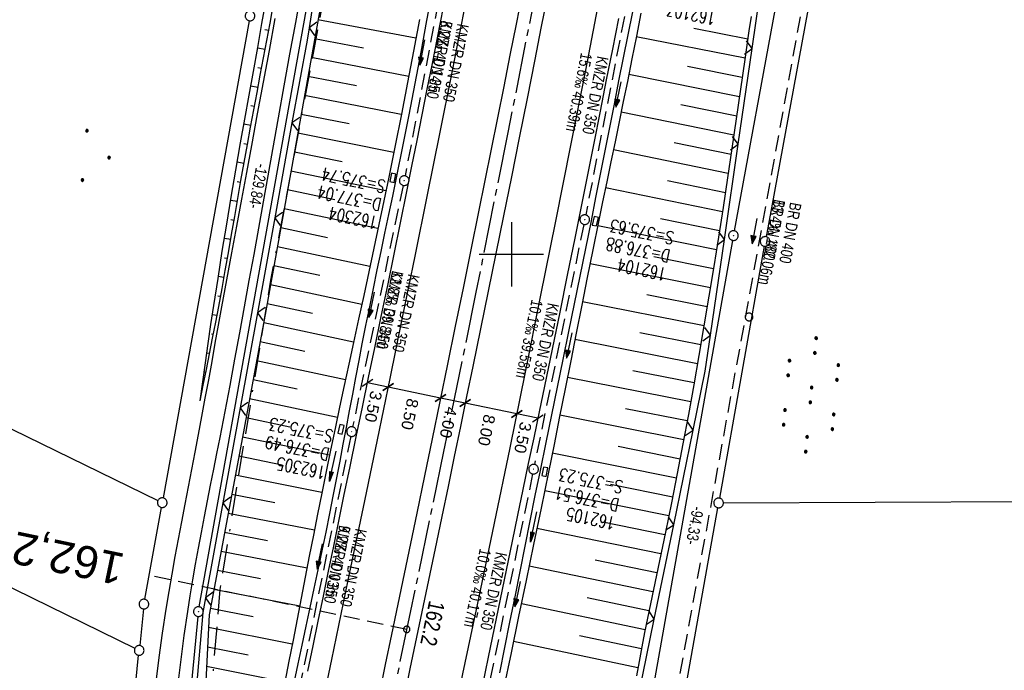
# Model space of a CAD drawing. Extents: x 510946 to 511423, y 462842 to 463807.
# Tile 19 of 32: x 511124 to 511277, y 463335 to 463436. Entities that reach past the tile are written whole.
import ezdxf
from ezdxf.enums import TextEntityAlignment as Align

# ---------------------------------------------------------------- set-up
doc = ezdxf.new("R2010")
doc.units = 0
doc.header["$LTSCALE"] = 10
doc.header["$MEASUREMENT"] = 0
for name, pattern in [('ACAD_ISO16W100', [73, 15, -6.5, 15, -6.5, 15, -7, 1, -7]), ('ACHSE', [5.5, 4, -0.5, 0.5, -0.5]), ('AUSGEZOGEN', [0]), ('LT00', [0]), ('LT17', [0.15, 0.1, -0.05]), ('STRICHLINIE2', [0.375, 0.25, -0.125])]:
    doc.linetypes.add(name, pattern=pattern)
doc.layers.get('0').update_dxf_attribs({"linetype": 'LT00'})
for name, color, linetype in [('--EK_FBR', 1, 'LT00'), ('--EK_Halt-Pfeil', 4, 'LT00'), ('--EK_Haltung', 7, 'STRICHLINIE2'), ('--EK_Haltung-Text', 140, 'LT00'), ('--EK_Schacht-Text', 5, 'LT00'), ('--EK_ST-93-1', 30, 'LT17'), ('--EL_DFK_AB_L', 21, 'LT00'), ('--EL_DFK_AB_P', 7, 'LT00'), ('--EL_Halt-Pfeil', 4, 'LT00'), ('--EL_Haltung', 182, 'STRICHLINIE2'), ('--EL_Haltung-Text', 182, 'LT00'), ('-AX-093', 35, 'ACHSE'), ('-ST-93-1', 250, 'LT00'), ('ABSTAND', 8, 'LT00'), ('BAB-KABEL', 220, 'ACAD_ISO16W100'), ('BEMAßUNG', 255, 'Continuous'), ('DFK_AB_L', 21, 'LT00'), ('DFK_AB_P', 7, 'LT00'), ('DFK_GZPKT', 250, 'LT00'), ('DFK_KATASTER', 250, 'LT00'), ('DFK_NUTZUNG', 250, 'LT00'), ('DFK_VERMPKT', 252, 'LT00'), ('PFEIL', 140, 'AUSGEZOGEN'), ('V105_AFBR_BAB', 250, 'LT00'), ('V105_BOESCH', 250, 'LT00'), ('V105_BOSCHUNG', 250, 'LT00'), ('V105_GRABEN', 250, 'LT00'), ('V105_KA_PRUF', 182, 'LT00'), ('V105_LD_MARK', 250, 'LT00'), ('V105_RASTER', 250, 'LT00'), ('V105_SINKK', 182, 'LT00'), ('V105_ZAUN', 40, 'LT00')]:
    doc.layers.add(name, color=color, linetype=linetype)
doc.styles.add('Arial', font='ARIAL.TTF')
doc.styles.add('Beschrift', font='ARIAL.TTF')
doc.styles.add('Haltungsbeschriftung', font='ARIAL.TTF', dxfattribs={"width": 0.75})
doc.styles.add('schachtbeschriftung', font='romans.shx', dxfattribs={"width": 0.75, "height": 2})
doc.styles.get("Standard").update_dxf_attribs({"font": 'ARIAL.TTF'})

# ---------------------------------------------------------------- blocks, each defined once
blk = doc.blocks.new('SYMB7010')
at = {"color": 0, "linetype": 'ByBlock'}
for points in [[(-0.031408, 0.499213), (-0.093728, 0.49134), (-0.15457, 0.475719), (-0.212975, 0.452595), (-0.268021, 0.422333), (-0.31884, 0.385411), (-0.36463, 0.342411), (-0.40467, 0.29401), (-0.438329, 0.240973), (-0.465074, 0.184136), (-0.484486, 0.124395), (-0.496256, 0.062692), (-0.5002, 0)], [(-0.5002, 0), (-0.496256, -0.062692), (-0.484486, -0.124395), (-0.465075, -0.184136), (-0.438329, -0.240973), (-0.404671, -0.29401), (-0.36463, -0.342411), (-0.31884, -0.385411), (-0.268021, -0.422333), (-0.212975, -0.452595), (-0.154571, -0.475719), (-0.093728, -0.49134), (-0.031408, -0.499213), (0.031408, -0.499213)], [(0.5002, 0), (0.496256, 0.062692), (0.484485, 0.124395), (0.465074, 0.184136), (0.438329, 0.240973), (0.40467, 0.29401), (0.36463, 0.342411), (0.31884, 0.385411), (0.268021, 0.422333), (0.212975, 0.452595), (0.15457, 0.475719), (0.093728, 0.49134), (0.031408, 0.499213), (-0.031408, 0.499213)], [(0.031408, -0.499213), (0.093728, -0.491341), (0.15457, -0.475719), (0.212975, -0.452595), (0.268021, -0.422333), (0.31884, -0.385411), (0.36463, -0.342411), (0.404671, -0.294011), (0.438329, -0.240974), (0.465075, -0.184136), (0.484486, -0.124395), (0.496256, -0.062692), (0.500201, 0)]]:
    blk.add_lwpolyline(points, dxfattribs=at)
blk = doc.blocks.new('SYMB0003')
at = {"color": 0, "linetype": 'ByBlock'}
for p, q in [((-0.015712, 0), (0.010166, 0.012015)), ((0, -0.021257), (-0.015712, 0)), ((0.010166, 0.012015), (0, -0.021257))]:
    blk.add_line(p, q, dxfattribs=at)
for points in [[(-0.031395, 0.499013), (-0.093691, 0.491144), (-0.154509, 0.475528), (-0.21289, 0.452414), (-0.267913, 0.422164), (-0.318712, 0.385257), (-0.364484, 0.342274), (-0.404509, 0.293893), (-0.438154, 0.240877), (-0.464888, 0.184062), (-0.484292, 0.124345), (-0.496058, 0.062667), (-0.5, 0)], [(-0.5, 0), (-0.496058, -0.062667), (-0.484292, -0.124345), (-0.464888, -0.184062), (-0.438154, -0.240877), (-0.404509, -0.293893), (-0.364485, -0.342274), (-0.318712, -0.385257), (-0.267914, -0.422164), (-0.21289, -0.452414), (-0.154509, -0.475529), (-0.093691, -0.491144), (-0.031395, -0.499014), (0.031395, -0.499014)], [(0.5, 0), (0.496057, 0.062667), (0.484292, 0.124345), (0.464888, 0.184062), (0.438153, 0.240877), (0.404509, 0.293893), (0.364484, 0.342274), (0.318712, 0.385257), (0.267913, 0.422164), (0.21289, 0.452414), (0.154509, 0.475528), (0.093691, 0.491144), (0.031395, 0.499013), (-0.031395, 0.499013)], [(0.031395, -0.499014), (0.093691, -0.491144), (0.154509, -0.475529), (0.21289, -0.452414), (0.267914, -0.422164), (0.318712, -0.385257), (0.364485, -0.342274), (0.404509, -0.293893), (0.438154, -0.240877), (0.464889, -0.184062), (0.484292, -0.124345), (0.496058, -0.062667), (0.5, 0)]]:
    blk.add_lwpolyline(points, dxfattribs=at)
blk = doc.blocks.new('SYMB7110')
at = {"color": 0, "linetype": 'ByBlock'}
for p, q in [((-0.515, 0.392919), (-0.515, 0.367081)), ((-0.51, 0.362895), (-0.51, 0.397105)), ((-0.505, 0.399164), (-0.505, 0.360836)), ((-0.5, 0.360204), (-0.5, 0.399796)), ((-0.495, 0.399164), (-0.495, 0.360836)), ((-0.49, 0.362895), (-0.49, 0.397105)), ((-0.485, 0.392919), (-0.485, 0.367081)), ((-0.48, 0.379874), (-0.48, 0.380145)), ((-0.285, 0.392919), (-0.285, 0.367081)), ((-0.28, 0.362895), (-0.28, 0.397105)), ((-0.275, 0.399164), (-0.275, 0.360836)), ((-0.27, 0.360204), (-0.27, 0.399796)), ((-0.265, 0.399164), (-0.265, 0.360836)), ((-0.26, 0.362895), (-0.26, 0.397105)), ((-0.255, 0.392919), (-0.255, 0.367081)), ((-0.25, 0.379874), (-0.25, 0.380146)), ((0.255, 0.392919), (0.255, 0.367081)), ((0.26, 0.362895), (0.26, 0.397105)), ((0.265, 0.399164), (0.265, 0.360836)), ((0.27, 0.360204), (0.27, 0.399796)), ((0.275, 0.399164), (0.275, 0.360836)), ((0.28, 0.362895), (0.28, 0.397105)), ((0.285, 0.392919), (0.285, 0.367081)), ((0.29, 0.379874), (0.29, 0.380145)), ((0.485, 0.392919), (0.485, 0.367081)), ((0.49, 0.362895), (0.49, 0.397105)), ((0.495, 0.399164), (0.495, 0.360836)), ((0.5, 0.360204), (0.5, 0.399796)), ((0.505, 0.399164), (0.505, 0.360836)), ((0.51, 0.362895), (0.51, 0.397105)), ((0.515, 0.392919), (0.515, 0.367081)), ((0.52, 0.379874), (0.52, 0.380146)), ((-0.9, 0.012919), (-0.9, -0.012919)), ((-0.895, -0.017106), (-0.895, 0.017105)), ((-0.89, 0.019164), (-0.89, -0.019164)), ((-0.885, -0.019797), (-0.885, 0.019796)), ((-0.88, 0.019164), (-0.88, -0.019164)), ((-0.875, -0.017106), (-0.875, 0.017105)), ((-0.87, 0.012919), (-0.87, -0.012919)), ((-0.865, -0.000126), (-0.865, 0.000145)), ((-0.67, 0.012919), (-0.67, -0.012919)), ((-0.665, -0.017106), (-0.665, 0.017105)), ((-0.66, 0.019164), (-0.66, -0.019164)), ((-0.655, -0.019797), (-0.655, 0.019796)), ((-0.65, 0.019164), (-0.65, -0.019164)), ((-0.645, -0.017106), (-0.645, 0.017105)), ((-0.64, 0.012919), (-0.64, -0.012919)), ((-0.635, -0.000126), (-0.635, 0.000145)), ((-0.13, 0.012919), (-0.13, -0.012919)), ((-0.125, -0.017105), (-0.125, 0.017105)), ((-0.12, 0.019164), (-0.12, -0.019164)), ((-0.115, -0.019796), (-0.115, 0.019796)), ((-0.11, 0.019164), (-0.11, -0.019164)), ((-0.105, -0.017105), (-0.105, 0.017105)), ((-0.1, 0.012919), (-0.1, -0.012919)), ((-0.095, -0.000126), (-0.095, 0.000146)), ((0.1, 0.012919), (0.1, -0.012919)), ((0.105, -0.017105), (0.105, 0.017105)), ((0.11, 0.019164), (0.11, -0.019164)), ((0.115, -0.019796), (0.115, 0.019796)), ((0.12, 0.019164), (0.12, -0.019164)), ((0.125, -0.017105), (0.125, 0.017105)), ((0.13, 0.012919), (0.13, -0.012919)), ((0.135, -0.000126), (0.135, 0.000146)), ((0.64, 0.012919), (0.64, -0.012919)), ((0.645, -0.017105), (0.645, 0.017105)), ((0.65, 0.019164), (0.65, -0.019164)), ((0.655, -0.019796), (0.655, 0.019796)), ((0.66, 0.019164), (0.66, -0.019164)), ((0.665, -0.017105), (0.665, 0.017105)), ((0.67, 0.012919), (0.67, -0.012919)), ((0.675, -0.000126), (0.675, 0.000146)), ((0.87, 0.012919), (0.87, -0.012919)), ((0.875, -0.017105), (0.875, 0.017105)), ((0.88, 0.019164), (0.88, -0.019164)), ((0.885, -0.019796), (0.885, 0.019796)), ((0.89, 0.019164), (0.89, -0.019164)), ((0.895, -0.017105), (0.895, 0.017105)), ((0.9, 0.012919), (0.9, -0.012919)), ((0.905, -0.000126), (0.905, 0.000146)), ((-0.515, -0.367081), (-0.515, -0.392919)), ((-0.51, -0.397105), (-0.51, -0.362895)), ((-0.505, -0.360836), (-0.505, -0.399164)), ((-0.5, -0.399796), (-0.5, -0.360204)), ((-0.495, -0.360836), (-0.495, -0.399164)), ((-0.49, -0.397106), (-0.49, -0.362895)), ((-0.485, -0.367081), (-0.485, -0.392919)), ((-0.48, -0.380126), (-0.48, -0.379855)), ((-0.285, -0.367081), (-0.285, -0.392919)), ((-0.28, -0.397105), (-0.28, -0.362895)), ((-0.275, -0.360836), (-0.275, -0.399164)), ((-0.27, -0.399796), (-0.27, -0.360204)), ((-0.265, -0.360836), (-0.265, -0.399164)), ((-0.26, -0.397105), (-0.26, -0.362895)), ((-0.255, -0.367081), (-0.255, -0.392919)), ((-0.25, -0.380126), (-0.25, -0.379855)), ((0.255, -0.367081), (0.255, -0.392919)), ((0.26, -0.397105), (0.26, -0.362895)), ((0.265, -0.360836), (0.265, -0.399164)), ((0.27, -0.399796), (0.27, -0.360204)), ((0.275, -0.360836), (0.275, -0.399164)), ((0.28, -0.397105), (0.28, -0.362895)), ((0.285, -0.367081), (0.285, -0.392919)), ((0.29, -0.380126), (0.29, -0.379855)), ((0.485, -0.367081), (0.485, -0.392919)), ((0.49, -0.397105), (0.49, -0.362895)), ((0.495, -0.360836), (0.495, -0.399164)), ((0.5, -0.399796), (0.5, -0.360204)), ((0.505, -0.360836), (0.505, -0.399164)), ((0.51, -0.397105), (0.51, -0.362895)), ((0.515, -0.367081), (0.515, -0.392919)), ((0.52, -0.380126), (0.52, -0.379855))]:
    blk.add_line(p, q, dxfattribs=at)
for points in [[(-0.48, 0.38), (-0.481981, 0.388678), (-0.48753, 0.395637), (-0.49555, 0.399499), (-0.50445, 0.399499), (-0.51247, 0.395637), (-0.518019, 0.388678), (-0.52, 0.38), (-0.518019, 0.371322), (-0.51247, 0.364363), (-0.50445, 0.360501), (-0.49555, 0.360501), (-0.48753, 0.364363), (-0.481981, 0.371322), (-0.48, 0.38)], [(-0.25, 0.38), (-0.251981, 0.388678), (-0.25753, 0.395637), (-0.26555, 0.399499), (-0.27445, 0.399499), (-0.28247, 0.395637), (-0.288019, 0.388678), (-0.29, 0.38), (-0.288019, 0.371322), (-0.28247, 0.364363), (-0.27445, 0.360501), (-0.26555, 0.360501), (-0.25753, 0.364363), (-0.251981, 0.371322), (-0.25, 0.38)], [(0.29, 0.38), (0.288019, 0.388678), (0.28247, 0.395637), (0.27445, 0.399499), (0.26555, 0.399499), (0.25753, 0.395637), (0.251981, 0.388678), (0.25, 0.38), (0.251981, 0.371322), (0.25753, 0.364363), (0.26555, 0.360501), (0.27445, 0.360501), (0.28247, 0.364363), (0.288019, 0.371322), (0.29, 0.38)], [(0.52, 0.38), (0.518019, 0.388678), (0.51247, 0.395637), (0.50445, 0.399499), (0.495549, 0.399499), (0.48753, 0.395637), (0.481981, 0.388678), (0.48, 0.38), (0.481981, 0.371322), (0.48753, 0.364363), (0.495549, 0.360501), (0.50445, 0.360501), (0.51247, 0.364363), (0.518019, 0.371322), (0.52, 0.38)], [(-0.865, 0), (-0.866981, 0.008678), (-0.87253, 0.015637), (-0.88055, 0.019498), (-0.88945, 0.019498), (-0.89747, 0.015637), (-0.903019, 0.008678), (-0.905, 0)], [(-0.905, 0), (-0.903019, -0.008678), (-0.89747, -0.015637), (-0.88945, -0.019499), (-0.88055, -0.019499), (-0.87253, -0.015637), (-0.866981, -0.008678), (-0.865, 0)], [(-0.635, 0), (-0.636981, 0.008678), (-0.64253, 0.015637), (-0.65055, 0.019498), (-0.65945, 0.019498), (-0.66747, 0.015637), (-0.673019, 0.008678), (-0.675, 0)], [(-0.675, 0), (-0.673019, -0.008678), (-0.66747, -0.015637), (-0.65945, -0.019499), (-0.65055, -0.019499), (-0.64253, -0.015637), (-0.636981, -0.008678), (-0.635, 0)], [(-0.095, 0), (-0.096981, 0.008678), (-0.10253, 0.015637), (-0.11055, 0.019499), (-0.11945, 0.019499), (-0.12747, 0.015637), (-0.133019, 0.008678), (-0.135, 0)], [(-0.135, 0), (-0.133019, -0.008678), (-0.12747, -0.015637), (-0.11945, -0.019499), (-0.11055, -0.019499), (-0.10253, -0.015637), (-0.096981, -0.008678), (-0.095, 0)], [(0.135, 0), (0.133019, 0.008678), (0.12747, 0.015637), (0.11945, 0.019499), (0.11055, 0.019499), (0.10253, 0.015637), (0.096981, 0.008678), (0.095, 0)], [(0.095, 0), (0.096981, -0.008678), (0.10253, -0.015637), (0.11055, -0.019499), (0.11945, -0.019499), (0.12747, -0.015637), (0.133019, -0.008678), (0.135, 0)], [(0.675, 0), (0.673019, 0.008678), (0.66747, 0.015637), (0.65945, 0.019499), (0.65055, 0.019499), (0.64253, 0.015637), (0.636981, 0.008678), (0.635, 0)], [(0.635, 0), (0.636981, -0.008678), (0.64253, -0.015637), (0.65055, -0.019499), (0.65945, -0.019499), (0.66747, -0.015637), (0.673019, -0.008678), (0.675, 0)], [(0.905, 0), (0.903019, 0.008678), (0.89747, 0.015637), (0.88945, 0.019499), (0.88055, 0.019499), (0.87253, 0.015637), (0.866981, 0.008678), (0.865, 0)], [(0.865, 0), (0.866981, -0.008678), (0.87253, -0.015637), (0.88055, -0.019499), (0.88945, -0.019499), (0.89747, -0.015637), (0.903019, -0.008678), (0.905, 0)], [(-0.48, -0.38), (-0.481981, -0.371322), (-0.48753, -0.364363), (-0.49555, -0.360501), (-0.50445, -0.360501), (-0.51247, -0.364363), (-0.518019, -0.371322), (-0.52, -0.38), (-0.518019, -0.388678), (-0.51247, -0.395637), (-0.50445, -0.399499), (-0.49555, -0.399499), (-0.48753, -0.395637), (-0.481981, -0.388678), (-0.48, -0.38)], [(-0.25, -0.38), (-0.251981, -0.371322), (-0.25753, -0.364363), (-0.26555, -0.360501), (-0.27445, -0.360501), (-0.28247, -0.364363), (-0.288019, -0.371322), (-0.29, -0.38), (-0.288019, -0.388678), (-0.28247, -0.395637), (-0.27445, -0.399499), (-0.26555, -0.399499), (-0.25753, -0.395637), (-0.251981, -0.388678), (-0.25, -0.38)], [(0.29, -0.38), (0.288019, -0.371322), (0.28247, -0.364363), (0.27445, -0.360501), (0.26555, -0.360501), (0.25753, -0.364363), (0.251981, -0.371322), (0.25, -0.38), (0.251981, -0.388678), (0.25753, -0.395637), (0.26555, -0.399499), (0.27445, -0.399499), (0.28247, -0.395637), (0.288019, -0.388678), (0.29, -0.38)], [(0.52, -0.38), (0.518019, -0.371322), (0.51247, -0.364363), (0.50445, -0.360501), (0.495549, -0.360501), (0.48753, -0.364363), (0.481981, -0.371322), (0.48, -0.38), (0.481981, -0.388678), (0.48753, -0.395637), (0.495549, -0.399499), (0.50445, -0.399499), (0.51247, -0.395637), (0.518019, -0.388678), (0.52, -0.38)]]:
    blk.add_lwpolyline(points, dxfattribs=at)
blk = doc.blocks.new('Pfreil3')
at = {"layer": 'PFEIL'}
blk.add_hatch(color=256, dxfattribs=at).paths.add_polyline_path([(-1.55, 0.27), (-1.55, -0.27), (0, 0)])
for p, q in [((-1.55, 0), (-4.83, 0)), ((-1.55, -0.27), (-1.55, 0.27)), ((-1.55, 0.27), (0, 0)), ((0, 0), (-1.55, -0.27))]:
    blk.add_line(p, q, dxfattribs=at)
blk = doc.blocks.new('SYMB0024')
at = {"color": 0, "linetype": 'ByBlock'}
for p, q in [((-0.5, 0.5), (0, 0)), ((0, 0), (0.5, 0.5))]:
    blk.add_line(p, q, dxfattribs=at)
blk = doc.blocks.new('_Oblique')
at = {"color": 0, "linetype": 'ByBlock', "lineweight": -2}
blk.add_line((-0.5, -0.5), (0.5, 0.5), dxfattribs=at)
blk = doc.blocks.new('SYMB0652')
at = {"color": 0, "linetype": 'ByBlock'}
blk.add_lwpolyline([(-0.15, -0.075), (0.15, -0.075), (0.15, 0.075), (-0.15, 0.075), (-0.15, -0.075)], dxfattribs=at)
blk = doc.blocks.new('SYMB0070')
at = {"color": 0, "linetype": 'ByBlock'}
for p, q in [((-0.5, 0), (0.2, 0)), ((0.5, 0), (0.2, 0.1)), ((0.2, 0.1), (0.2, 0)), ((0.468, 0), (0.21, 0.086)), ((0.21, 0.086), (0.21, -0.086)), ((0.21, -0.086), (0.468, 0)), ((0.22, -0.072), (0.437, 0)), ((0.23, -0.058), (0.405, 0)), ((0.24, -0.045), (0.374, 0)), ((0.342, 0), (0.25, 0.031)), ((0.25, 0.031), (0.25, -0.031)), ((0.25, -0.031), (0.342, 0)), ((0.26, -0.017), (0.31, 0)), ((0.27, -0.003), (0.279, 0))]:
    blk.add_line(p, q, dxfattribs=at)
for points in [[(0.2, 0), (0.2, -0.1), (0.5, 0)], [(0.437, 0), (0.22, 0.072), (0.22, -0.072)], [(0.405, 0), (0.23, 0.058), (0.23, -0.058)], [(0.374, 0), (0.24, 0.045), (0.24, -0.045)], [(0.31, 0), (0.26, 0.017), (0.26, -0.017)], [(0.279, 0), (0.27, 0.003), (0.27, -0.003)]]:
    blk.add_lwpolyline(points, dxfattribs=at)
blk = doc.blocks.new('Ackerland3')
at = {"layer": 'DFK_NUTZUNG', "color": 0, "linetype": 'ByBlock'}
for p, q in [((-0.15, 2.66), (-0.15, 2.4)), ((-0.1, 2.36), (-0.1, 2.7)), ((-0.05, 2.72), (-0.05, 2.34)), ((0, 2.33), (0, 2.73)), ((0.05, 2.72), (0.05, 2.34)), ((0.1, 2.36), (0.1, 2.7)), ((0.15, 2.66), (0.15, 2.4)), ((0.2, 2.53), (0.2, 2.53)), ((-4, -1.14), (-4, -1.4)), ((-3.95, -1.44), (-3.95, -1.1)), ((-3.9, -1.07), (-3.9, -1.46)), ((-3.85, -1.46), (-3.85, -1.07)), ((-3.8, -1.07), (-3.8, -1.46)), ((-3.75, -1.44), (-3.75, -1.1)), ((-3.7, -1.14), (-3.7, -1.4)), ((-3.65, -1.27), (-3.65, -1.26)), ((3.7, -1.14), (3.7, -1.4)), ((3.75, -1.44), (3.75, -1.1)), ((3.8, -1.07), (3.8, -1.46)), ((3.85, -1.46), (3.85, -1.07)), ((3.9, -1.07), (3.9, -1.46)), ((3.95, -1.44), (3.95, -1.1)), ((4, -1.14), (4, -1.4)), ((4.05, -1.27), (4.05, -1.26))]:
    blk.add_line(p, q, dxfattribs=at)
for points in [[(0.2, 2.53), (0.18, 2.62), (0.12, 2.69), (0.04, 2.73), (-0.04, 2.73), (-0.12, 2.69), (-0.18, 2.62), (-0.2, 2.53), (-0.18, 2.45), (-0.12, 2.38), (-0.04, 2.34), (0.04, 2.34), (0.12, 2.38), (0.18, 2.45), (0.2, 2.53)], [(-3.65, -1.27), (-3.67, -1.18), (-3.73, -1.11), (-3.81, -1.07), (-3.89, -1.07), (-3.97, -1.11), (-4.03, -1.18), (-4.05, -1.27)], [(-4.05, -1.27), (-4.03, -1.35), (-3.97, -1.42), (-3.89, -1.46), (-3.81, -1.46), (-3.73, -1.42), (-3.67, -1.35), (-3.65, -1.27)], [(4.05, -1.27), (4.03, -1.18), (3.97, -1.11), (3.89, -1.07), (3.81, -1.07), (3.73, -1.11), (3.67, -1.18), (3.65, -1.27)], [(3.65, -1.27), (3.67, -1.35), (3.73, -1.42), (3.81, -1.46), (3.89, -1.46), (3.97, -1.42), (4.03, -1.35), (4.05, -1.27)]]:
    blk.add_lwpolyline(points, dxfattribs=at)
blk = doc.blocks.new('SYMB2')
at = {"color": 0, "linetype": 'ByBlock', "flags": 128}
for points in [[(-0.031395, 0.499013), (-0.093691, 0.491144), (-0.154509, 0.475528), (-0.21289, 0.452414), (-0.267913, 0.422164), (-0.318712, 0.385257), (-0.364484, 0.342274), (-0.404509, 0.293893), (-0.438154, 0.240877), (-0.464888, 0.184062), (-0.484292, 0.124345), (-0.496058, 0.062667), (-0.5, 0)], [(-0.5, 0), (-0.496058, -0.062667), (-0.484292, -0.124345), (-0.464888, -0.184062), (-0.438154, -0.240877), (-0.404509, -0.293893), (-0.364485, -0.342274), (-0.318712, -0.385257), (-0.267914, -0.422164), (-0.21289, -0.452414), (-0.154509, -0.475529), (-0.093691, -0.491144), (-0.031395, -0.499014), (0.031395, -0.499014)], [(0.5, 0), (0.496057, 0.062667), (0.484292, 0.124345), (0.464888, 0.184062), (0.438153, 0.240877), (0.404509, 0.293893), (0.364484, 0.342274), (0.318712, 0.385257), (0.267913, 0.422164), (0.21289, 0.452414), (0.154509, 0.475528), (0.093691, 0.491144), (0.031395, 0.499013), (-0.031395, 0.499013)], [(0.031395, -0.499014), (0.093691, -0.491144), (0.154509, -0.475529), (0.21289, -0.452414), (0.267914, -0.422164), (0.318712, -0.385257), (0.364485, -0.342274), (0.404509, -0.293893), (0.438154, -0.240877), (0.464889, -0.184062), (0.484292, -0.124345), (0.496058, -0.062667), (0.5, 0)]]:
    blk.add_lwpolyline(points, dxfattribs=at)

msp = doc.modelspace()

# ---------------------------------------------------------------- linework, layer by layer
at = {"layer": '--EK_FBR'}
for points in [[(511201.69, 463440.62), (511200.74, 463435.79), (511199.78, 463430.96), (511198.81, 463426.09), (511197.84, 463421.22), (511196.86, 463416.36), (511195.88, 463411.49), (511194.9, 463406.63), (511193.7, 463400.7), (511192.5, 463394.78), (511191.29, 463388.86), (511190.08, 463382.94), (511188.9, 463377.16), (511187.71, 463371.37), (511186.51, 463365.59), (511185.31, 463359.81), (511184.34, 463355.1), (511183.36, 463350.39), (511182.38, 463345.69), (511181.4, 463340.98), (511180.43, 463336.27), (511179.62, 463332.36)], [(511205.55, 463440.02), (511204.6, 463435.15), (511203.64, 463430.28), (511202.44, 463424.21), (511201.22, 463418.13), (511200, 463412.06), (511198.77, 463405.99), (511197.59, 463400.14), (511196.4, 463394.3), (511195.21, 463388.46), (511194.02, 463382.62), (511193.06, 463377.95), (511192.1, 463373.28), (511191.14, 463368.6), (511190.17, 463363.93), (511189.2, 463359.27), (511188.38, 463355.32), (511187.56, 463351.38), (511186.73, 463347.44), (511185.9, 463343.5), (511185.08, 463339.56), (511184.25, 463335.62), (511183.45, 463331.76)], [(511168.4, 463335.25), (511169.22, 463339.17), (511170.02, 463343.05), (511170.82, 463346.93), (511171.62, 463350.81), (511172.42, 463354.68), (511173.21, 463358.56), (511174.01, 463362.44), (511174.96, 463367.05), (511175.92, 463371.66), (511176.88, 463376.27), (511177.83, 463380.88), (511178.79, 463385.49), (511179.8, 463390.34), (511180.8, 463395.2), (511181.79, 463400.05), (511182.78, 463404.9), (511183.76, 463409.76), (511184.56, 463413.74), (511185.36, 463417.72), (511186.15, 463421.7), (511186.94, 463425.68), (511187.73, 463429.67), (511188.52, 463433.65), (511189.48, 463438.45)], [(511216.62, 463436.66), (511215.68, 463431.91), (511214.74, 463427.16), (511213.77, 463422.24), (511212.8, 463417.31), (511211.82, 463412.38), (511210.84, 463407.46), (511209.85, 463402.53), (511208.69, 463396.78), (511207.52, 463391.04), (511206.34, 463385.29), (511205.15, 463379.55), (511204.31, 463375.54), (511203.47, 463371.53), (511202.63, 463367.51), (511201.79, 463363.5), (511200.96, 463359.49), (511200.12, 463355.48), (511199.19, 463350.96), (511198.26, 463346.44), (511197.33, 463341.92), (511196.41, 463337.41), (511195.48, 463332.89)]]:
    msp.add_lwpolyline(points, dxfattribs=at)
at = {"layer": '--EK_Haltung'}
for p, q in [((511254.98, 463492.27), (511222.47, 463314.66)), ((511190.75, 463450.17), (511183.5, 463412.21)), ((511218.98, 463444.32), (511211.54, 463406.15)), ((511183.2, 463410.74), (511175.35, 463373.22)), ((511211.24, 463404.68), (511203.6, 463367.37)), ((511175.05, 463371.75), (511167.37, 463333.99)), ((511203.3, 463365.9), (511195.47, 463328.03))]:
    msp.add_line(p, q, dxfattribs=at)
at = {"layer": '--EK_ST-93-1', "ltscale": 2.5}
msp.add_line((511183.75, 463341.75), (511144.6, 463349.97), dxfattribs=at)
at = {"layer": '--EL_DFK_AB_L'}
for p, q in [((511252.24, 463499.45), (511234.62, 463403.67)), ((511151.53, 463345.25), (511174.15, 463471.58)), ((511234.35, 463402.19), (511218.12, 463310.79)), ((511151.33, 463343.76), (511143.87, 463268.38))]:
    msp.add_line(p, q, dxfattribs=at)
at = {"layer": '--EL_Haltung'}
for p, q in [((511254.98, 463492.27), (511222.47, 463314.66)), ((511190.75, 463450.17), (511183.5, 463412.21)), ((511218.98, 463444.32), (511211.54, 463406.15)), ((511183.2, 463410.74), (511175.35, 463373.22)), ((511211.24, 463404.68), (511203.6, 463367.37)), ((511175.05, 463371.75), (511167.37, 463333.99)), ((511203.3, 463365.9), (511195.47, 463328.03))]:
    msp.add_line(p, q, dxfattribs=at)
at = {"layer": '-AX-093', "ltscale": 0.2}
msp.add_lwpolyline([(511262.65, 463780.97), (511260.63, 463767.59), (511256.77, 463742.6), (511252.84, 463717.62), (511248.82, 463692.66), (511244.73, 463667.71), (511240.56, 463642.77), (511236.3, 463617.84), (511231.97, 463592.93), (511227.57, 463568.03), (511223.08, 463543.15), (511218.51, 463518.28), (511213.87, 463493.42), (511209.15, 463468.58), (511204.34, 463443.76), (511199.46, 463418.95), (511194.5, 463394.15), (511189.47, 463369.37), (511184.35, 463344.61), (511179.16, 463319.86), (511173.88, 463295.13), (511168.53, 463270.42), (511163.11, 463245.72), (511157.6, 463221.05)], dxfattribs=at)
at = {"layer": 'BAB-KABEL', "ltscale": 0.03, "flags": 128}
msp.add_lwpolyline([(511222.64, 463789.69), (511228.06, 463774.69), (511221.05, 463738.69), (511215.67, 463709.21), (511209.12, 463679.75), (511203.39, 463649.74), (511199.72, 463631.03), (511193.07, 463596.75), (511187.77, 463572.71), (511182.46, 463546.01), (511203.21, 463524.58), (511200.68, 463507.92), (511182.24, 463492.34), (511175.69, 463462.77), (511171.5, 463443.5), (511162.61, 463396), (511154.73, 463347.93), (511152.93, 463326.26), (511150.37, 463299.99), (511148.61, 463283.54), (511146.69, 463264.8), (511144.29, 463254.05), (511140.93, 463241.12), (511135.17, 463217.09), (511129.25, 463192.65), (511127.81, 463187.22), (511125.25, 463171.35), (511122.37, 463153.78), (511120.3, 463141.8), (511118.37, 463133.57), (511114.37, 463116.32), (511106.37, 463083.45), (511103.02, 463070.19), (511099.82, 463056.94), (511095.5, 463046.19), (511084.46, 463018.83), (511076.14, 462999.02), (511068.96, 462979.21), (511064.44, 462967.11), (511059.81, 462953.34), (511052.43, 462930.01), (511046.43, 462911.52), (511041.51, 462895.97), (511037.44, 462883.34)], dxfattribs=at)
at = {"layer": 'BEMAßUNG'}
for p, q in [((511180.85, 463379.39), (511177.66, 463380.05)), ((511189.01, 463377.69), (511180.85, 463379.39)), ((511192.84, 463376.9), (511189.01, 463377.69)), ((511200.86, 463375.23), (511192.84, 463376.9)), ((511204.11, 463374.56), (511200.86, 463375.23))]:
    msp.add_line(p, q, dxfattribs=at)
at = {"layer": 'DFK_AB_L'}
for p, q in [((511252.24, 463499.45), (511234.62, 463403.67)), ((511151.53, 463345.25), (511174.15, 463471.58)), ((511234.35, 463402.19), (511218.12, 463310.79)), ((511151.33, 463343.76), (511143.87, 463268.38))]:
    msp.add_line(p, q, dxfattribs=at)
at = {"layer": 'DFK_KATASTER'}
for p, q in [((511257.14, 463498.47), (511239.54, 463402.76)), ((511159.29, 463436.32), (511145.92, 463362.18)), ((511239.27, 463401.28), (511232.31, 463362.14)), ((511088.22, 463389.61), (511145.12, 463361.77)), ((511079.53, 463369.19), (511141.54, 463338.82)), ((511232.93, 463361.4), (511339.63, 463361.88)), ((511143.08, 463346.42), (511145.66, 463360.7)), ((511222.91, 463309.18), (511232.05, 463360.66)), ((511142.87, 463344.93), (511142.29, 463339.24)), ((511135.12, 463269.56), (511142.13, 463337.74))]:
    msp.add_line(p, q, dxfattribs=at)
at = {"layer": 'V105_AFBR_BAB'}
for points in [[(511148.28, 463333.34), (511148.72, 463337.07), (511149.21, 463340.79), (511149.75, 463344.51), (511150.14, 463346.97), (511150.55, 463349.44), (511150.98, 463351.9), (511151.43, 463354.36), (511151.89, 463356.82), (511152.36, 463359.27), (511152.83, 463361.73), (511153.31, 463364.18), (511153.8, 463366.63), (511154.28, 463369.08), (511154.76, 463371.54), (511155.55, 463375.6), (511156.32, 463379.66), (511157.08, 463383.73), (511157.83, 463387.8), (511158.57, 463391.87), (511159.31, 463395.94), (511160.04, 463400.01), (511160.77, 463404.09), (511161.5, 463408.16), (511162.22, 463412.23), (511162.95, 463416.3), (511163.83, 463421.24), (511164.72, 463426.18), (511165.61, 463431.12), (511166.51, 463436.06), (511167.4, 463440.99)], [(511201.69, 463440.62), (511200.74, 463435.79), (511199.78, 463430.96), (511198.81, 463426.09), (511197.84, 463421.22), (511196.86, 463416.36), (511195.88, 463411.49), (511194.9, 463406.63), (511193.7, 463400.7), (511192.5, 463394.78), (511191.29, 463388.86), (511190.08, 463382.94), (511188.9, 463377.16), (511187.71, 463371.37), (511186.51, 463365.59), (511185.31, 463359.81), (511184.34, 463355.1), (511183.36, 463350.39), (511182.38, 463345.69), (511181.4, 463340.98), (511180.43, 463336.27), (511179.62, 463332.36)], [(511205.55, 463440.02), (511204.6, 463435.15), (511203.64, 463430.28), (511202.44, 463424.21), (511201.22, 463418.13), (511200, 463412.06), (511198.77, 463405.99), (511197.59, 463400.14), (511196.4, 463394.3), (511195.21, 463388.46), (511194.02, 463382.62), (511193.06, 463377.95), (511192.1, 463373.28), (511191.14, 463368.6), (511190.17, 463363.93), (511189.2, 463359.27), (511188.38, 463355.32), (511187.56, 463351.38), (511186.73, 463347.44), (511185.9, 463343.5), (511185.08, 463339.56), (511184.25, 463335.62), (511183.45, 463331.76)], [(511168.4, 463335.25), (511169.22, 463339.17), (511170.02, 463343.05), (511170.82, 463346.93), (511171.62, 463350.81), (511172.42, 463354.68), (511173.21, 463358.56), (511174.01, 463362.44), (511174.96, 463367.05), (511175.92, 463371.66), (511176.88, 463376.27), (511177.83, 463380.88), (511178.79, 463385.49), (511179.8, 463390.34), (511180.8, 463395.2), (511181.79, 463400.05), (511182.78, 463404.9), (511183.76, 463409.76), (511184.56, 463413.74), (511185.36, 463417.72), (511186.15, 463421.7), (511186.94, 463425.68), (511187.73, 463429.67), (511188.52, 463433.65), (511189.48, 463438.45)], [(511163.28, 463436.65), (511162.37, 463431.71), (511161.46, 463426.78), (511160.55, 463421.85), (511159.63, 463416.92), (511158.86, 463412.75), (511158.08, 463408.57), (511157.3, 463404.4), (511156.53, 463400.23), (511155.76, 463396.05), (511155, 463391.88), (511154.49, 463389.04), (511153.98, 463386.2), (511153.47, 463383.36), (511152.95, 463380.52), (511152.43, 463377.69), (511151.91, 463374.85), (511151.37, 463372.01), (511150.86, 463369.31), (511150.33, 463366.6), (511149.81, 463363.89), (511149.28, 463361.19), (511148.76, 463358.48), (511148.25, 463355.77), (511147.75, 463353.06), (511147.27, 463350.35), (511146.8, 463347.63), (511146.35, 463344.91), (511145.78, 463341.15), (511145.25, 463337.37), (511144.78, 463333.59)], [(511216.62, 463436.66), (511215.68, 463431.91), (511214.74, 463427.16), (511213.77, 463422.24), (511212.8, 463417.31), (511211.82, 463412.38), (511210.84, 463407.46), (511209.85, 463402.53), (511208.69, 463396.78), (511207.52, 463391.04), (511206.34, 463385.29), (511205.15, 463379.55), (511204.31, 463375.54), (511203.47, 463371.53), (511202.63, 463367.51), (511201.79, 463363.5), (511200.96, 463359.49), (511200.12, 463355.48), (511199.19, 463350.96), (511198.26, 463346.44), (511197.33, 463341.92), (511196.41, 463337.41), (511195.48, 463332.89)]]:
    msp.add_lwpolyline(points, dxfattribs=at)
at = {"layer": 'V105_BOESCH'}
for points in [[(511184.62, 463513.73), (511179.29, 463494.33), (511175.48, 463472.75), (511171.53, 463445.24), (511166.27, 463415.69), (511161.88, 463391.24), (511158.25, 463371.6), (511153.07, 463343.99), (511152.12, 463325.49), (511149.84, 463299.97), (511147.54, 463271.3), (511147.9, 463256.73)], [(511151.67, 463377.25), (511152.09, 463380.22), (511152.51, 463383.18), (511152.93, 463386.15), (511153.36, 463389.11), (511153.81, 463392.07), (511154.45, 463396.29), (511155.12, 463400.5), (511155.81, 463404.71), (511156.51, 463408.91), (511157.23, 463413.12), (511157.96, 463417.32), (511158.62, 463421.03), (511159.28, 463424.74), (511159.94, 463428.45), (511160.61, 463432.16), (511161.27, 463435.87), (511161.93, 463439.57)], [(511151.67, 463377.25), (511152.16, 463379.69), (511152.65, 463382.13), (511153.14, 463384.57), (511153.62, 463387.02), (511154.09, 463389.46), (511154.56, 463391.9), (511155.07, 463394.69), (511155.58, 463397.49), (511156.07, 463400.28), (511156.56, 463403.08), (511157.04, 463405.88), (511157.53, 463408.68), (511158.01, 463411.47), (511158.51, 463414.27), (511159.01, 463417.07), (511159.5, 463419.77), (511160, 463422.47), (511160.51, 463425.17), (511161.02, 463427.86), (511161.53, 463430.56), (511162.03, 463433.26), (511162.53, 463435.96), (511163.03, 463438.66)], [(511237.22, 463436.97), (511236.89, 463434.74), (511236.57, 463432.5), (511236.25, 463430.27), (511235.59, 463425.67), (511234.93, 463421.07), (511234.25, 463416.48), (511233.57, 463411.89), (511232.87, 463407.3), (511232.15, 463402.71), (511231.42, 463398.12), (511230.68, 463393.52), (511229.91, 463388.92), (511229.13, 463384.32), (511228.32, 463379.73), (511227.49, 463375.14), (511226.64, 463370.56), (511225.76, 463365.98), (511224.86, 463361.41), (511223.93, 463356.85), (511223.46, 463354.63), (511222.99, 463352.41), (511222.52, 463350.18), (511222.05, 463347.96), (511221.59, 463345.73), (511221.13, 463343.5), (511220.68, 463341.27), (511220.25, 463339.03), (511219.84, 463336.78), (511219.44, 463334.53)]]:
    msp.add_lwpolyline(points, dxfattribs=at)
at = {"layer": 'V105_BOSCHUNG'}
for p, q in [((511185.18, 463433.59), (511169.97, 463436.47)), ((511162.32, 463434.78), (511161.72, 463434.89)), ((511228.35, 463435.16), (511236.71, 463433.51)), ((511177.03, 463432.08), (511169.44, 463433.52)), ((511219.4, 463433.86), (511236.29, 463430.54)), ((511161.77, 463431.83), (511160.59, 463432.05)), ((511184.06, 463427.67), (511168.92, 463430.58)), ((511161.21, 463428.88), (511160.63, 463428.99)), ((511227.34, 463429.24), (511235.86, 463427.55)), ((511175.94, 463426.18), (511168.4, 463427.64)), ((511218.24, 463428), (511235.43, 463424.56)), ((511160.65, 463425.94), (511159.53, 463426.14)), ((511182.91, 463421.75), (511167.87, 463424.7)), ((511160.1, 463422.99), (511159.55, 463423.09)), ((511226.32, 463423.32), (511235, 463421.56)), ((511174.84, 463420.28), (511167.35, 463421.77)), ((511217.05, 463422.16), (511234.56, 463418.57)), ((511159.55, 463420.04), (511158.48, 463420.23)), ((511181.73, 463415.83), (511166.83, 463418.83)), ((511159.01, 463417.09), (511158.48, 463417.18)), ((511225.29, 463417.41), (511234.12, 463415.59)), ((511173.72, 463414.39), (511166.31, 463415.91)), ((511215.85, 463416.3), (511233.68, 463412.62)), ((511158.48, 463414.13), (511157.44, 463414.32)), ((511180.52, 463409.91), (511165.78, 463412.96)), ((511157.96, 463411.18), (511157.45, 463411.27)), ((511214.64, 463410.42), (511232.77, 463406.68)), ((511224.23, 463411.5), (511233.23, 463409.65)), ((511172.58, 463408.49), (511165.25, 463410.02)), ((511157.45, 463408.22), (511156.43, 463408.41)), ((511179.29, 463404.01), (511164.72, 463407.08)), ((511156.94, 463405.27), (511156.44, 463405.36)), ((511171.43, 463402.6), (511164.2, 463404.14)), ((511213.43, 463404.52), (511231.85, 463400.77)), ((511223.17, 463405.6), (511232.31, 463403.72)), ((511156.43, 463402.31), (511155.45, 463402.49)), ((511178.04, 463398.12), (511163.67, 463401.2)), ((511222.1, 463399.69), (511231.38, 463397.82)), ((511155.91, 463399.36), (511155.44, 463399.44)), ((511170.27, 463396.72), (511163.14, 463398.25)), ((511212.23, 463398.62), (511230.9, 463394.85)), ((511155.38, 463396.4), (511154.5, 463396.56)), ((511176.77, 463392.25), (511162.61, 463395.29)), ((511154.85, 463393.45), (511154.44, 463393.52)), ((511221.02, 463393.79), (511230.41, 463391.91)), ((511169.11, 463390.83), (511162.08, 463392.34)), ((511211.05, 463392.71), (511229.92, 463388.96)), ((511154.29, 463390.5), (511153.59, 463390.63)), ((511175.51, 463386.39), (511161.54, 463389.38)), ((511153.73, 463387.55), (511153.44, 463387.61)), ((511219.94, 463387.89), (511229.42, 463386.01)), ((511167.93, 463384.94), (511160.99, 463386.43)), ((511209.87, 463386.82), (511228.91, 463383.06)), ((511153.15, 463384.61), (511152.72, 463384.69)), ((511174.24, 463380.52), (511160.45, 463383.48)), ((511152.56, 463381.67), (511152.43, 463381.69)), ((511218.84, 463381.99), (511228.39, 463380.1)), ((511166.76, 463379.06), (511159.9, 463380.53)), ((511208.7, 463380.93), (511227.86, 463377.15)), ((511151.96, 463378.73), (511151.88, 463378.74)), ((511172.99, 463374.67), (511159.35, 463377.57)), ((511217.72, 463376.09), (511227.32, 463374.2)), ((511165.59, 463373.17), (511158.81, 463374.6)), ((511207.54, 463375.06), (511226.77, 463371.23)), ((511171.77, 463368.84), (511158.26, 463371.63)), ((511206.36, 463369.2), (511225.63, 463365.31)), ((511216.58, 463370.2), (511226.2, 463368.27)), ((511164.43, 463367.29), (511157.7, 463368.66)), ((511170.57, 463363), (511157.14, 463365.69)), ((511205.18, 463363.33), (511224.45, 463359.42)), ((511215.41, 463364.32), (511225.05, 463362.37)), ((511163.29, 463361.4), (511156.59, 463362.73)), ((511169.41, 463357.14), (511156.03, 463359.77)), ((511214.21, 463358.44), (511223.85, 463356.47)), ((511162.15, 463355.51), (511155.47, 463356.8)), ((511203.98, 463357.48), (511223.23, 463353.52)), ((511168.27, 463351.27), (511154.92, 463353.84)), ((511212.99, 463352.56), (511222.61, 463350.58)), ((511161.03, 463349.61), (511154.36, 463350.88)), ((511202.77, 463351.62), (511221.98, 463347.63)), ((511167.13, 463345.38), (511153.81, 463347.95)), ((511211.77, 463346.69), (511221.37, 463344.68)), ((511159.91, 463343.72), (511153.26, 463345.01)), ((511201.55, 463345.77), (511220.78, 463341.73)), ((511165.98, 463339.47), (511152.97, 463342.02)), ((511210.57, 463340.81), (511220.2, 463338.78)), ((511159.11, 463337.76), (511152.81, 463339.01)), ((511200.32, 463339.9), (511219.66, 463335.83)), ((511164.81, 463333.55), (511152.66, 463336))]:
    msp.add_line(p, q, dxfattribs=at)
at = {"layer": 'V105_GRABEN'}
for points in [[(511166.27, 463333.45), (511166.88, 463336.38), (511167.5, 463339.3), (511168.12, 463342.23), (511168.75, 463345.15), (511169.37, 463348.08), (511169.99, 463351), (511170.61, 463353.93), (511171.22, 463356.85), (511171.82, 463359.78), (511172.4, 463362.71), (511172.91, 463365.31), (511173.41, 463367.91), (511173.9, 463370.51), (511174.39, 463373.11), (511174.88, 463375.71), (511175.36, 463378.31), (511175.85, 463380.91), (511176.35, 463383.51), (511176.85, 463386.1), (511177.42, 463388.98), (511178, 463391.85), (511178.58, 463394.72), (511179.18, 463397.59), (511179.78, 463400.45), (511180.37, 463403.32), (511180.97, 463406.19), (511181.57, 463409.05), (511182.16, 463411.92), (511183.14, 463416.8), (511184.11, 463421.68), (511185.05, 463426.56), (511185.98, 463431.45), (511186.89, 463436.34), (511187.79, 463441.23)], [(511185.73, 463436.51), (511184.81, 463431.61), (511183.87, 463426.71), (511182.92, 463421.81), (511181.95, 463416.92), (511180.96, 463412.03), (511180.2, 463408.35), (511179.43, 463404.67), (511178.65, 463401), (511177.86, 463397.32), (511177.07, 463393.65), (511176.28, 463389.97), (511175.49, 463386.3), (511174.77, 463382.96), (511174.05, 463379.62), (511173.34, 463376.28), (511172.63, 463372.94), (511171.93, 463369.6), (511171.23, 463366.26), (511170.55, 463362.91), (511169.9, 463359.65), (511169.26, 463356.39), (511168.63, 463353.13), (511168, 463349.87), (511167.37, 463346.61), (511166.74, 463343.35), (511166.1, 463340.09), (511165.47, 463336.83), (511164.82, 463333.57)], [(511198.19, 463334.99), (511198.99, 463338.92), (511199.78, 463342.86), (511200.57, 463346.79), (511201.36, 463350.73), (511202.15, 463354.66), (511202.93, 463358.59), (511203.72, 463362.53), (511204.52, 463366.46), (511205.39, 463370.77), (511206.27, 463375.08), (511207.16, 463379.39), (511208.04, 463383.7), (511208.92, 463388.01), (511209.81, 463392.32), (511210.68, 463396.63), (511211.56, 463400.94), (511212.42, 463405.25), (511213.14, 463408.87), (511213.86, 463412.49), (511214.57, 463416.12), (511215.29, 463419.74), (511216, 463423.36), (511216.71, 463426.98), (511217.42, 463430.55), (511218.14, 463434.12), (511218.85, 463437.68)], [(511220.11, 463437.49), (511219.42, 463433.94), (511218.72, 463430.4), (511218.01, 463426.86), (511217.38, 463423.75), (511216.74, 463420.63), (511216.1, 463417.52), (511215.46, 463414.4), (511214.82, 463411.29), (511214.17, 463408.17), (511213.54, 463405.06), (511212.66, 463400.74), (511211.79, 463396.42), (511210.93, 463392.1), (511210.07, 463387.78), (511209.21, 463383.46), (511208.35, 463379.14), (511207.49, 463374.82), (511206.63, 463370.5), (511205.76, 463366.18), (511204.61, 463360.57), (511203.46, 463354.96), (511202.3, 463349.35), (511201.13, 463343.74), (511199.95, 463338.13), (511198.77, 463332.53)]]:
    msp.add_lwpolyline(points, dxfattribs=at)
at = {"layer": 'V105_LD_MARK'}
for points in [[(511192.63, 463437.79), (511190.75, 463428.27), (511188.85, 463418.76), (511186.93, 463409.25), (511185.01, 463399.74), (511183.07, 463390.23), (511181.12, 463380.72), (511179.17, 463371.22), (511177.2, 463361.72), (511174.63, 463349.38), (511172.05, 463337.05), (511169.46, 463324.71), (511166.85, 463312.39), (511164.22, 463300.06), (511161.58, 463287.74), (511158.92, 463275.42), (511156.24, 463263.1), (511153.54, 463250.79), (511150.82, 463238.49), (511148.09, 463226.18), (511145.34, 463213.89)], [(511166.74, 463216.17), (511169.94, 463230.52), (511173.13, 463244.88), (511176.28, 463259.24), (511179.42, 463273.61), (511182.53, 463287.98), (511185.04, 463299.69), (511187.54, 463311.39), (511190.02, 463323.1), (511192.49, 463334.82), (511194.94, 463346.53), (511197.37, 463358.25), (511199.79, 463369.98), (511202.18, 463381.7), (511204.55, 463393.44), (511206.91, 463405.17), (511209.24, 463416.91), (511211.55, 463428.66), (511213.45, 463438.39)]]:
    msp.add_lwpolyline(points, dxfattribs=at)
at = {"layer": 'V105_RASTER'}
for p, q in [((511200, 463405), (511200, 463395)), ((511205, 463400), (511195, 463400))]:
    msp.add_line(p, q, dxfattribs=at)
at = {"layer": 'V105_ZAUN'}
for p, q in [((511170.97, 463450.03), (511168.58, 463435.22)), ((511235.24, 463417.15), (511237.39, 463432)), ((511165.93, 463420.46), (511163.25, 463405.7)), ((511233.08, 463402.31), (511235.24, 463417.15)), ((511163.25, 463405.7), (511160.56, 463390.94)), ((511230.93, 463387.46), (511233.08, 463402.31)), ((511160.56, 463390.94), (511157.87, 463376.18)), ((511157.87, 463376.18), (511155.19, 463361.43)), ((511225.21, 463358.02), (511228.23, 463372.71)), ((511155.19, 463361.43), (511152.5, 463346.67)), ((511222.19, 463343.33), (511225.21, 463358.02)), ((511219.16, 463328.64), (511222.19, 463343.33))]:
    msp.add_line(p, q, dxfattribs=at)
for points in [[(511237.39, 463432), (511239.27, 463444.93), (511239.7, 463446.81)], [(511168.58, 463435.22), (511168.27, 463433.32), (511165.93, 463420.46)], [(511228.23, 463372.71), (511230.11, 463381.85), (511230.93, 463387.46)], [(511152.5, 463346.67), (511152.08, 463344.36), (511150.99, 463331.75)]]:
    msp.add_lwpolyline(points, dxfattribs=at)

# ---------------------------------------------------------------- block references
at = {"layer": '--EK_Halt-Pfeil', "yscale": 4, "zscale": 4}
for p, xscale, rotation in [((511186.14, 463431.38), 4.000000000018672, 259.1843400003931), ((511216.6, 463424.86), 4.000000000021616, 258.9640400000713), ((511237.74, 463403.64), 3.999999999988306, 259.6284899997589), ((511178.3, 463392.18), 4.000000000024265, 258.1770200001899), ((511208.97, 463385.85), 3.999999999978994, 258.4184099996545), ((511170.23, 463353.07), 4.000000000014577, 258.5162999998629), ((511200.94, 463347.23), 3.999999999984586, 258.3274299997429)]:
    msp.add_blockref('SYMB0070', p, dxfattribs=dict(at, xscale=xscale, rotation=rotation))
at = {"layer": '--EL_DFK_AB_P', "xscale": 1.500000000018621, "yscale": 1.5, "zscale": 1.5, "rotation": 264.7377099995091}
for p in [(511234.48, 463402.93), (511151.4, 463344.51)]:
    msp.add_blockref('SYMB0003', p, dxfattribs=at)
at = {"layer": '--EL_Halt-Pfeil', "yscale": 4, "zscale": 4}
for p, xscale, rotation in [((511186.14, 463431.38), 4.000000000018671, 259.1843400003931), ((511216.6, 463424.86), 4.000000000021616, 258.9640400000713), ((511237.74, 463403.64), 3.999999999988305, 259.6284899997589), ((511178.3, 463392.18), 4.000000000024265, 258.1770200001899), ((511208.97, 463385.85), 3.999999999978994, 258.4184099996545), ((511170.23, 463353.07), 4.000000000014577, 258.5162999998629), ((511200.94, 463347.23), 3.999999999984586, 258.3274299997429)]:
    msp.add_blockref('SYMB0070', p, dxfattribs=dict(at, xscale=xscale, rotation=rotation))
at = {"layer": '-ST-93-1', "rotation": 274.1956499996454}
msp.add_blockref('SYMB2', (511183.75, 463341.75), dxfattribs=at)
at = {"layer": 'BEMAßUNG', "xscale": 1.4, "yscale": 1.4, "zscale": 1.4}
for p, rotation in [((511177.66, 463380.05), 168.2728147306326), ((511180.85, 463379.39), 168.2728147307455), ((511180.85, 463379.39), 348.2728147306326), ((511189.01, 463377.69), 168.2728147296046), ((511189.01, 463377.69), 348.2728147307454), ((511192.84, 463376.9), 168.2728147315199), ((511192.84, 463376.9), 348.2728147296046), ((511200.86, 463375.23), 168.2728147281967), ((511200.86, 463375.23), 348.2728147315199), ((511204.11, 463374.56), 348.2728147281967)]:
    msp.add_blockref('_Oblique', p, dxfattribs=dict(at, rotation=rotation))
at = {"layer": 'DFK_AB_P', "xscale": 1.500000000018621, "yscale": 1.5, "zscale": 1.5, "rotation": 264.7377099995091}
for p in [(511234.48, 463402.93), (511151.4, 463344.51)]:
    msp.add_blockref('SYMB0003', p, dxfattribs=at)
at = {"layer": 'DFK_GZPKT', "xscale": 1.500000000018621, "yscale": 1.5, "zscale": 1.5, "rotation": 264.7377099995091}
for p in [(511159.42, 463437.06), (511239.4, 463402.02), (511145.79, 463361.44), (511232.18, 463361.4), (511142.95, 463345.68), (511142.21, 463338.49)]:
    msp.add_blockref('SYMB7010', p, dxfattribs=at)
at = {"layer": 'DFK_NUTZUNG', "rotation": 264.7376999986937}
msp.add_blockref('Ackerland3', (511135.01, 463415.28), dxfattribs=at)
at = {"layer": 'DFK_NUTZUNG', "xscale": 10.00000000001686, "yscale": 10, "zscale": 10, "rotation": 264.7377100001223}
msp.add_blockref('SYMB7110', (511246.52, 463378.18), dxfattribs=at)
at = {"layer": 'DFK_VERMPKT', "xscale": 1.200000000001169, "yscale": 1.200000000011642, "zscale": 1.2, "rotation": 264.7377100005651}
msp.add_blockref('SYMB7010', (511236.9, 463390.29), dxfattribs=at)
at = {"layer": 'PFEIL'}
for p, rotation in [((511171.76, 463364.72), 257.681431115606), ((511202.95, 463355.31), 258.0506357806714)]:
    msp.add_blockref('Pfreil3', p, dxfattribs=dict(at, rotation=rotation))
at = {"layer": 'V105_KA_PRUF', "xscale": 1.499999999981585, "yscale": 1.5, "zscale": 1.5, "rotation": 257.7114000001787}
for p in [(511183.36, 463411.47), (511211.39, 463405.41), (511175.19, 463372.48), (511203.45, 463366.64)]:
    msp.add_blockref('SYMB0003', p, dxfattribs=at)
at = {"layer": 'V105_SINKK', "yscale": 4.5, "zscale": 4.5}
for p, xscale, rotation in [((511181.6, 463411.91), 4.50000000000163, 257.7114000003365), ((511213.04, 463405.16), 4.50000000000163, 257.7114000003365), ((511173.54, 463372.83), 4.50000000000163, 257.7114000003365), ((511205.21, 463366.23), 4.499999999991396, 258.6889198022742)]:
    msp.add_blockref('SYMB0652', p, dxfattribs=dict(at, xscale=xscale, rotation=rotation))
at = {"layer": 'V105_ZAUN', "yscale": 2.099999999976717, "zscale": 2.1}
for p, xscale, rotation in [((511168.58, 463435.22), 2.100000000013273, 260.8147999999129), ((511237.39, 463432), 2.100000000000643, 81.73972000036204), ((511165.93, 463420.46), 2.099999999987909, 259.6841699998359), ((511235.24, 463417.15), 2.100000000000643, 81.73972000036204), ((511163.25, 463405.7), 2.099999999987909, 259.6841699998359), ((511233.08, 463402.31), 2.100000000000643, 81.73972000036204), ((511160.56, 463390.94), 2.099999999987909, 259.6841699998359), ((511230.93, 463387.46), 2.100000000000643, 81.73972000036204), ((511157.87, 463376.18), 2.099999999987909, 259.6841699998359), ((511228.23, 463372.71), 2.100000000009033, 78.37234000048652), ((511155.19, 463361.43), 2.099999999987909, 259.6841699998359), ((511225.21, 463358.02), 2.100000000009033, 78.37234000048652), ((511152.5, 463346.67), 2.099999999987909, 259.6841699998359), ((511222.19, 463343.33), 2.100000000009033, 78.37234000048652)]:
    msp.add_blockref('SYMB0024', p, dxfattribs=dict(at, xscale=xscale, rotation=rotation))

# ---------------------------------------------------------------- texts
at = {"layer": '--EK_Haltung-Text', "style": 'Haltungsbeschriftung', "width": 0.75}
for s, rotation, p in [('8.2‰ 40.14m', -100.8157, (511189.13, 463436.43)), ('KMZR DN 350', -100.8157, (511191.65, 463435.95)), ('15.6‰ 40.39m', -101.036, (511210.82, 463431.41)), ('KMZR DN 350', -101.036, (511213.34, 463430.92)), ('13.4‰ 182.06m', -100.3715, (511240.78, 463408.65)), ('BR DN 400', -100.3715, (511243.3, 463408.19)), ('12.8‰ 39.84m', -101.823, (511181.5, 463397.57)), ('KMZR DN 350', -101.823, (511184.01, 463397.05)), ('10.1‰ 39.58m', -101.5816, (511203.15, 463393.08)), ('KMZR DN 350', -101.5816, (511205.66, 463392.57)), ('9.2‰ 40.03m', -101.4837, (511173.3, 463358.02)), ('KMZR DN 350', -101.4837, (511175.81, 463357.51)), ('10.0‰ 40.17m', -101.6726, (511195.11, 463354.39)), ('KMZR DN 350', -101.6726, (511197.62, 463353.87))]:
    msp.add_text(s, height=1.8, rotation=rotation, dxfattribs=at).set_placement(p)
at = {"layer": '--EK_Schacht-Text', "style": 'schachtbeschriftung', "width": 0.75}
for s, rotation, p in [('162103', -191.036, (511231.88, 463437.58)), ('S=375.74', -191.823, (511180.59, 463411.49)), ('D=377.04', -191.823, (511180, 463408.67)), ('162304', -191.823, (511179.41, 463405.85)), ('S=375.63', -191.5816, (511225.39, 463403.49)), ('D=376.88', -191.5816, (511224.82, 463400.67)), ('162104', -191.5816, (511224.24, 463397.85)), ('S=375.23', -191.4837, (511172.47, 463372.68)), ('D=376.49', -191.4837, (511171.9, 463369.86)), ('162305', -191.4837, (511171.33, 463367.03)), ('S=375.23', -191.6726, (511217.47, 463364.8)), ('D=376.51', -191.6726, (511216.88, 463361.98)), ('162105', -191.6726, (511216.3, 463359.16))]:
    msp.add_text(s, height=2, rotation=rotation, dxfattribs=at).set_placement(p)
at = {"layer": '--EK_ST-93-1', "style": 'Beschrift'}
msp.add_text('162,200', height=5, rotation=-191.7844, dxfattribs=at).set_placement((511139.71, 463350.99), align=Align.MIDDLE_LEFT)
at = {"layer": '--EL_Haltung-Text', "style": 'Haltungsbeschriftung', "width": 0.75}
for s, rotation, p in [('KMZR DN 350', -100.8157, (511189.13, 463436.43)), ('KMZR DN 350', -101.036, (511213.34, 463430.92)), ('BR DN 400', -100.3715, (511240.78, 463408.65)), ('KMZR DN 350', -101.823, (511181.5, 463397.57)), ('KMZR DN 350', -101.5816, (511205.66, 463392.57)), ('KMZR DN 350', -101.4837, (511173.3, 463358.02)), ('KMZR DN 350', -101.6726, (511197.62, 463353.87))]:
    msp.add_text(s, height=1.8, rotation=rotation, dxfattribs=at).set_placement(p)
at = {"layer": '-ST-93-1', "style": 'Beschrift', "width": 0.8}
msp.add_text('  162.2', height=2.5, rotation=-101.7838, dxfattribs=at).set_placement((511187.58, 463347.86))
at = {"layer": 'ABSTAND', "width": 0.75}
for s, rotation, p in [(' -129.84-', -100.1502, (511160.52, 463414.72)), (' -94.33-', -100.066, (511228.23, 463361.47))]:
    msp.add_text(s, height=1.8, rotation=rotation, dxfattribs=at).set_placement(p)
at = {"layer": 'BEMAßUNG', "char_height": 1.8, "attachment_point": 5, "rotation": 258.2728, "style": 'Arial'}
for s, insert in [('\\A1;3.50', (511178.56, 463376.36)), ('\\A1;8.50', (511184.23, 463375.18)), ('\\A1;4.00', (511190.22, 463373.9)), ('\\A1;8.00', (511196.15, 463372.7)), ('\\A1;3.50', (511201.78, 463371.53))]:
    msp.add_mtext(s, dxfattribs=dict(at, insert=insert))

doc.saveas('drawing.dxf')
